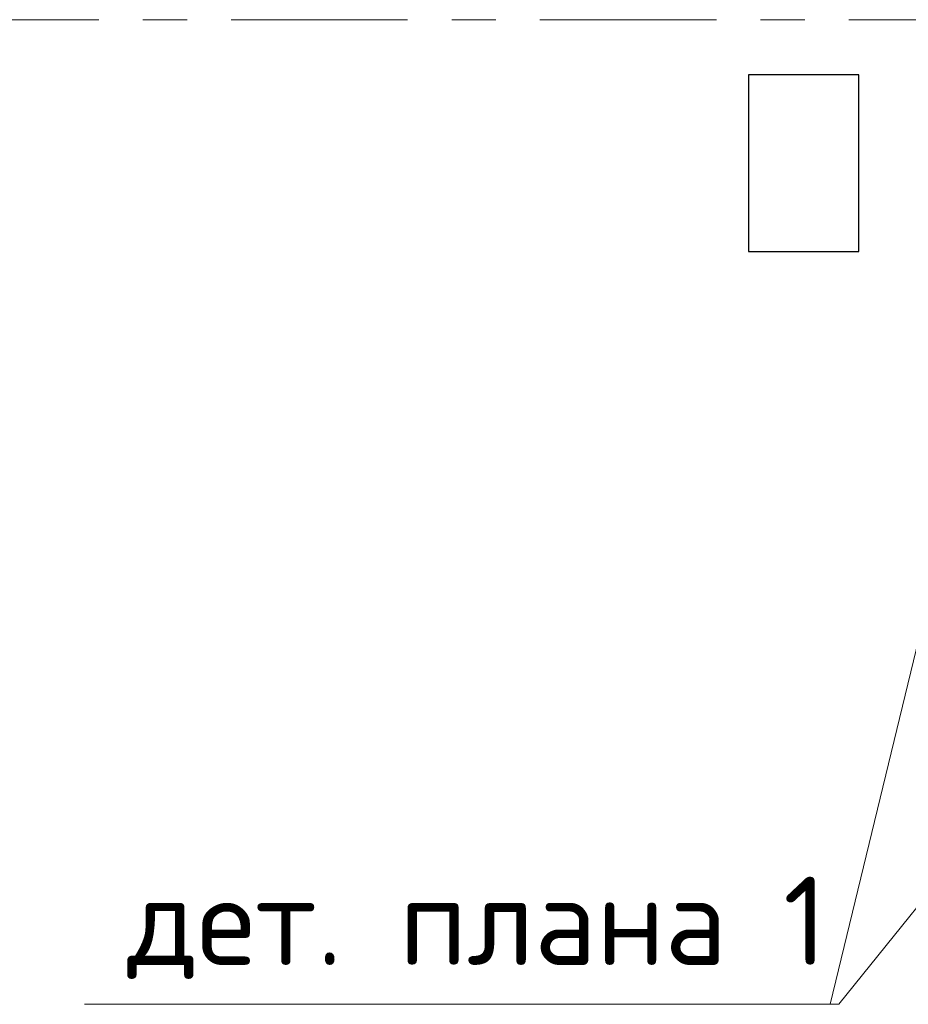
# Model space of a CAD drawing. Header units: metres. Extents: x -38 to 86, y -15 to 21.
# Tile 36 of 103: x 38.89 to 40.9, y 5.17 to 7.4. Entities that reach past the tile are written whole.
import ezdxf

# ---------------------------------------------------------------- set-up
doc = ezdxf.new("R2010")
doc.units = ezdxf.units.M
doc.linetypes.add('______11', pattern=[0.5, 0.4, -0.05, 0, -0.05])
doc.linetypes.add('______5', pattern=[1.1, 0.8, -0.1, 0.1, -0.1])
for name, color, linetype, lineweight in [('XR$2$Осевая линия (1)', 7, '______5', 13), ('XR$3$Перекрытие (1)', 7, 'Continuous', 35), ('XR$3$Текст_ общее_1', 7, 'Continuous', 13)]:
    doc.layers.add(name, color=color, linetype=linetype, lineweight=lineweight)
doc.styles.add('ISOCPEUR', font='txt')

msp = doc.modelspace()

# ---------------------------------------------------------------- linework, layer by layer
at = {"color": 7, "linetype": 'Continuous', "lineweight": 13, "transparency": 33554687}
msp.add_line((41.0793, 6.6202), (40.7278, 5.1694), dxfattribs=at)
msp.add_lwpolyline([(41.085, 5.5882), (40.7478, 5.1694), (39.0378, 5.1694)], dxfattribs=at)
at = {"layer": 'XR$2$Осевая линия (1)', "color": 253, "linetype": '______11', "lineweight": 13, "true_color": 0xa0a0a0, "transparency": 33554687}
msp.add_line((-2.63, 7.4), (62.6, 7.4), dxfattribs=at)
at = {"layer": 'XR$3$Перекрытие (1)', "color": 7, "linetype": 'Continuous', "lineweight": 25, "transparency": 33554687}
for p, q in [((40.543, 7.2752), (40.543, 6.8752)), ((40.793, 7.2752), (40.543, 7.2752)), ((40.793, 6.8752), (40.793, 7.2752)), ((40.543, 6.8752), (40.793, 6.8752))]:
    msp.add_line(p, q, dxfattribs=at)

# ---------------------------------------------------------------- texts
at = {"layer": 'XR$3$Текст_ общее_1', "color": 7, "linetype": 'Continuous', "lineweight": 13, "transparency": 33554687, "insert": (39.9278, 5.3427), "char_height": 0.2, "width": 1.695238, "attachment_point": 5, "style": 'ISOCPEUR'}
msp.add_mtext('\\A1;{\\fISOCPEUR|i0|b0;\\H0.200000;\\W1.000000;\\C7;дет. плана 1}\\P', dxfattribs=at)

doc.saveas('drawing.dxf')
